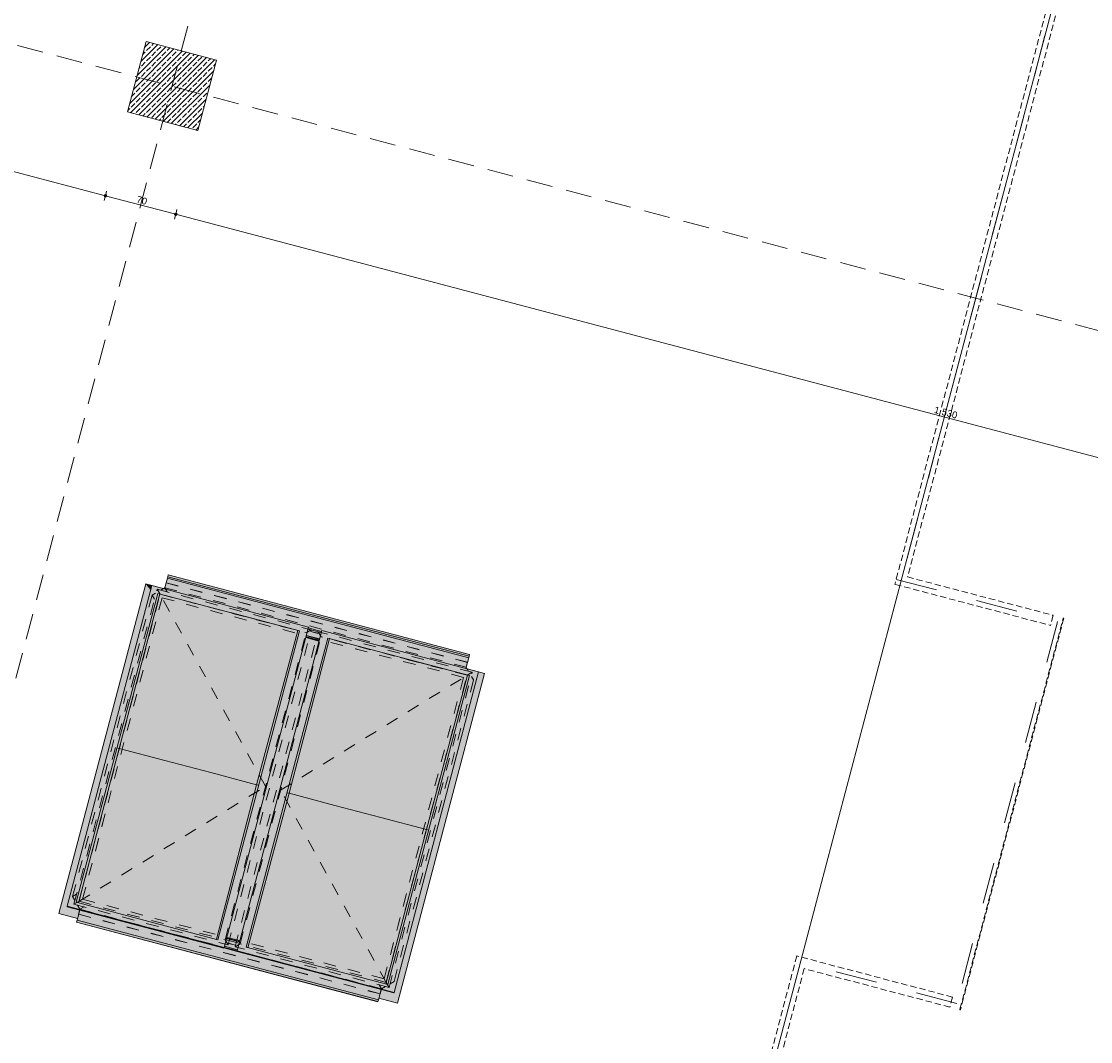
# Model space of a CAD drawing. Header units: millimetres. Extents: x -176817 to 18864955, y -12996033 to 201123.
# Tile 50 of 256: x 81729 to 92019, y 20187 to 30005. Entities that reach past the tile are written whole.
import ezdxf
from ezdxf.enums import TextEntityAlignment as Align

# ---------------------------------------------------------------- set-up
doc = ezdxf.new("R2010")
doc.units = ezdxf.units.MM
doc.header["$MEASUREMENT"] = 0
for name, pattern in [('HIDDEN3', [800, 400, -400]), ('Przerywana', [240, 120, -120]), ('Przerywana długa', [390, 250, -140]), ('Przerywana gęsta', [90, 60, -30])]:
    doc.linetypes.add(name, pattern=pattern)
for name, color, linetype in [('213-A Wymiarowanie wewnętrzne', 7, 'Continuous'), ('232-A Klapy oddymiające', 7, 'Continuous'), ('232-A Klapy oddymiające podkład', 7, 'Continuous'), ('321-Wyposażenie PPOŻ', 7, 'Continuous'), ('410-K Osie', 7, 'Continuous'), ('440-K Słupy', 7, 'Continuous'), ('842-G Opisy PW PZT', 7, 'Continuous')]:
    doc.layers.add(name, color=color, linetype=linetype)
doc.styles.add('STYL_AUTOMATYCZNY_4', font='arial.ttf')
doc.styles.add('STYL_AUTOMATYCZNY_8', font='ARIALN.TTF')
doc.linetypes.add('Zygzak', pattern='A,0,[4,TKI_PWY_A_AR_PAB_RZ_KN02_03_04_ Poziom +1 - fragment A1.Shx,S=1.119929,R=0,X=0,Y=-0.035278],-141.111112,0', length=141.111112)
doc.dimstyles.new('STYL_AUTOMATYCZNY__3', dxfattribs={"dimtxt": 64.999998, "dimasz": 47.5, "dimexe": 0.18, "dimexo": 0.0625, "dimgap": 0, "dimtad": 1, "dimdec": 1, "dimlfac": 0.1, "dimzin": 0, "dimdsep": 46, "dimtxsty": 'STYL_AUTOMATYCZNY_4', "dimblk": 'ARROWHEAD_11', "dimblk1": 'ARROWHEAD_11', "dimblk2": 'ARROWHEAD_11', "dimcen": 0.09, "dimclrd": 30, "dimclre": 30, "dimclrt": 30, "dimazin": 0, "dimtfac": 1, "dimtdec": 4, "dimtmove": 0, "dimatfit": 3, "dimfxl": 0, "dimtolj": 1, "dimtzin": 0, "dimarcsym": 0})

# ---------------------------------------------------------------- blocks, each defined once
blk = doc.blocks.new('Słup_117_2', base_point=(83178, 29382))
at = {"layer": '440-K Słupy', "linetype": 'Continuous', "lineweight": 0, "true_color": 0x000000}
h = blk.add_hatch(dxfattribs=at)
h.set_pattern_fill('Beton_zbrojony_0002', color=18, style=0, pattern_type=2)
h.set_pattern_definition([(45, (0, 0), (-49.497475, 49.497475), []), (45, (-24.75, 24.75), (-49.497475, 49.497475), [52.5, -17.5])])
h.paths.add_polyline_path([(82750, 29133), (83427, 28954), (83605, 29631), (82929, 29810)])
at = {"layer": '440-K Słupy', "color": 7, "linetype": 'Continuous', "lineweight": 0, "flags": 128}
blk.add_lwpolyline([(82750, 29133), (83427, 28954), (83605, 29631), (82929, 29810)], close=True, dxfattribs=at)
blk = doc.blocks.new('Klapa mcr_PROLIGHT_DVP[235]_2', base_point=(84138, 22575))
at = {"layer": '232-A Klapy oddymiające', "linetype": 'Continuous', "lineweight": 0, "true_color": 0xffffff}
for points in [[(83610, 24410), (86034, 23882), (83134, 24648), (83106, 24543)], [(86037, 23896), (83137, 24661), (83134, 24648)], [(86034, 23882), (86037, 23896), (83134, 24648)], [(83137, 24661), (86042, 23914), (83142, 24679)], [(83137, 24661), (86037, 23896), (86042, 23914)], [(82972, 24532), (82925, 24591), (82088, 21419), (82407, 22391), (82539, 22891)], [(82169, 21491), (83041, 24501), (82983, 24575)], [(82256, 21528), (83041, 24501), (82169, 21491)], [(82669, 23009), (83062, 24495), (83060, 24496), (82930, 24079), (82649, 23014)], [(82669, 23009), (83110, 22893), (83072, 24493), (83062, 24495)], [(83106, 24543), (83106, 24544), (82925, 24591), (82983, 24574), (82983, 24575)], [(82982, 24570), (82983, 24574), (82925, 24591), (82972, 24532)], [(82930, 24079), (83060, 24496), (83041, 24501)], [(84405, 24141), (82983, 24575), (83041, 24501)], [(84493, 24177), (82983, 24575), (84405, 24141)], [(83041, 24501), (83041, 24501), (83062, 24495), (83072, 24493), (83731, 24319), (83741, 24316), (84389, 24145)], [(84405, 24141), (84405, 24141), (83051, 24498), (83092, 24488)], [(83720, 24322), (83072, 24493), (83110, 22893)], [(84620, 24143), (86006, 23778), (86034, 23882), (83610, 24410), (84493, 24177), (84490, 24169), (84617, 24136)], [(83725, 24320), (83720, 24322), (83110, 22893), (83331, 22835)], [(83331, 22835), (83552, 22777), (83731, 24319), (83725, 24320)], [(83993, 22659), (83741, 24316), (83731, 24319), (83552, 22777)], [(84389, 24145), (83741, 24316), (83993, 22659)], [(83679, 21093), (84493, 24177), (83621, 21167)], [(84493, 24177), (84405, 24141), (83621, 21167)], [(84677, 24069), (84620, 24143), (83806, 21060)], [(83993, 22659), (84135, 23116), (84405, 24141), (84389, 24145)], [(84593, 24042), (84594, 24047), (84467, 24080), (84466, 24076)], [(84595, 24048), (84468, 24082), (84467, 24080), (84594, 24047)], [(84595, 24049), (84598, 24061), (84514, 24084), (84471, 24095), (84468, 24082)], [(84595, 24048), (84595, 24049), (84468, 24082), (84468, 24082)], [(84598, 24062), (84607, 24094), (84479, 24125), (84471, 24095)], [(84598, 24062), (84598, 24062), (84471, 24095), (84471, 24095)], [(84598, 24062), (84598, 24062), (84471, 24095), (84471, 24095)], [(84607, 24094), (84614, 24124), (84487, 24157), (84479, 24125)], [(84617, 24135), (84490, 24168), (84487, 24157), (84614, 24124)], [(84617, 24135), (84617, 24136), (84490, 24169), (84490, 24168)], [(84514, 24084), (84598, 24061), (84598, 24062)], [(84677, 24069), (86042, 23709), (84620, 24143)], [(86042, 23709), (86129, 23745), (84620, 24143)], [(83893, 21096), (84677, 24069), (83806, 21060)], [(83914, 21983), (84381, 23239), (84593, 24042), (84466, 24076)], [(84285, 22582), (84306, 22577), (84694, 24065), (84692, 24065), (84584, 23715)], [(84747, 22461), (84704, 24062), (84694, 24065), (84306, 22577)], [(84692, 24065), (84677, 24069), (84584, 23715)], [(86042, 23709), (84677, 24069), (86042, 23709)], [(85373, 23885), (86032, 23712), (85991, 23722), (84677, 24069), (84677, 24069), (84694, 24065), (84704, 24062), (85363, 23888)], [(85352, 23891), (84704, 24062), (84747, 22461)], [(84968, 22403), (85358, 23890), (85352, 23891), (84747, 22461)], [(84968, 22403), (85188, 22345), (85363, 23888), (85358, 23890)], [(85629, 22228), (85373, 23885), (85363, 23888), (85188, 22345)], [(85373, 23885), (85629, 22228), (86021, 23714)], [(86187, 23731), (86006, 23778), (86006, 23778), (86129, 23745), (86118, 23702)], [(85315, 20661), (86129, 23745), (85257, 20736)], [(85257, 20736), (86129, 23745), (86042, 23709)], [(85264, 20670), (85350, 20559), (86187, 23731), (85869, 22759), (85818, 22565), (85314, 20657), (85314, 20657), (85314, 20656)], [(85771, 22684), (86042, 23709), (86032, 23712), (86021, 23714), (85629, 22228)], [(85869, 22759), (86187, 23731), (86118, 23702)], [(83830, 21150), (84381, 23239), (83914, 21983), (83703, 21184)], [(84013, 22654), (84135, 23116), (83993, 22659)], [(82277, 21522), (82669, 23009), (82528, 22556), (82256, 21528)], [(82925, 21351), (82669, 23009), (82277, 21522)], [(82669, 23009), (82649, 23014), (82528, 22556)], [(82935, 21348), (83110, 22893), (82669, 23009), (82925, 21351)], [(82935, 21348), (82941, 21347), (83331, 22835), (83110, 22893)], [(83552, 22777), (83331, 22835), (82941, 21347), (82946, 21346)], [(83594, 21175), (83552, 22777), (82946, 21346)], [(83605, 21172), (83993, 22659), (83552, 22777), (83594, 21175)], [(84013, 22654), (83993, 22659), (83605, 21172), (83606, 21171), (83714, 21521)], [(85629, 22228), (85650, 22222), (85771, 22684)], [(84306, 22577), (84163, 22121), (83893, 21096), (83909, 21091)], [(84557, 20920), (84306, 22577), (83909, 21091)], [(84306, 22577), (84285, 22582), (84163, 22121)], [(84568, 20918), (84747, 22461), (84306, 22577), (84557, 20920)], [(84968, 22403), (84747, 22461), (84568, 20918), (84573, 20916)], [(82218, 21473), (82168, 21486), (82169, 21491), (82293, 21959), (82407, 22391), (82088, 21419)], [(84578, 20915), (85188, 22345), (84968, 22403), (84573, 20916)], [(85226, 20744), (85188, 22345), (84578, 20915)], [(85629, 22228), (85188, 22345), (85226, 20744), (85237, 20741)], [(85650, 22222), (85629, 22228), (85237, 20741), (85238, 20741), (85370, 21161)], [(83679, 21093), (82256, 21528), (82169, 21491)], [(83679, 21093), (83621, 21167), (82256, 21528)], [(83621, 21167), (83714, 21521), (83606, 21171)], [(82088, 21419), (82269, 21372), (82291, 21454), (82218, 21473)], [(82269, 21371), (82269, 21372), (82088, 21419), (82088, 21419)], [(82168, 21486), (83677, 21088), (82169, 21491)], [(83677, 21088), (83679, 21093), (82169, 21491)], [(84859, 20671), (82625, 21366), (82291, 21454), (82265, 21355)], [(85160, 20572), (82265, 21355), (82260, 21337)], [(85160, 20571), (82260, 21337), (82260, 21336)], [(85160, 20571), (85160, 20572), (82260, 21337)], [(85165, 20590), (82265, 21355), (85160, 20572)], [(85165, 20590), (85191, 20689), (83805, 21055), (83805, 21055), (83678, 21089), (83677, 21088), (82625, 21366), (84859, 20671)], [(83805, 21056), (83808, 21069), (83691, 21100), (83681, 21101), (83678, 21090)], [(83808, 21069), (83809, 21070), (83682, 21104), (83681, 21103)], [(83691, 21100), (83681, 21103), (83681, 21101)], [(83809, 21072), (83817, 21101), (83691, 21138), (83682, 21105)], [(83682, 21104), (83809, 21070), (83809, 21072), (83682, 21105)], [(83817, 21101), (83825, 21134), (83698, 21167), (83691, 21138)], [(83772, 21148), (83699, 21168), (83698, 21167)], [(83825, 21134), (83829, 21148), (83702, 21181), (83699, 21168), (83772, 21148)], [(83830, 21150), (83703, 21184), (83702, 21182), (83829, 21149)], [(83829, 21148), (83829, 21149), (83702, 21182), (83702, 21182)], [(83702, 21182), (83829, 21148), (83829, 21148), (83702, 21182)], [(83829, 21148), (83829, 21148), (83702, 21182), (83702, 21182)], [(83829, 21148), (83829, 21148), (83702, 21182), (83702, 21181)], [(83806, 21060), (85315, 20661), (83893, 21096)], [(85315, 20661), (85257, 20736), (83893, 21096)], [(85257, 20736), (85370, 21161), (85238, 20741)], [(83805, 21055), (83805, 21056), (83678, 21090), (83678, 21089), (83678, 21089)], [(83805, 21055), (85314, 20656), (83806, 21060)], [(85315, 20661), (83806, 21060), (85314, 20656)], [(85171, 20614), (85350, 20559), (85264, 20670), (85191, 20689)], [(85169, 20606), (85350, 20559), (85171, 20614)], [(85350, 20559), (85169, 20606), (85169, 20606), (85350, 20559)]]:
    blk.add_hatch(color=7, dxfattribs=at).paths.add_polyline_path(points)
at = {"layer": '232-A Klapy oddymiające', "color": 7, "linetype": 'Continuous', "lineweight": 0}
for p, q in [((83134, 24648), (83106, 24543)), ((83137, 24661), (83134, 24648)), ((83134, 24648), (86034, 23882)), ((83142, 24679), (83137, 24661)), ((83137, 24661), (86037, 23896)), ((86042, 23914), (83142, 24679)), ((82925, 24591), (82088, 21419)), ((82983, 24575), (82169, 21491)), ((82256, 21528), (83041, 24501)), ((83062, 24495), (82669, 23009)), ((83106, 24544), (82925, 24591)), ((84493, 24177), (82983, 24575)), ((84405, 24141), (83041, 24501)), ((83041, 24501), (83062, 24495)), ((83741, 24316), (84405, 24141)), ((83621, 21167), (84405, 24141)), ((83679, 21093), (84493, 24177)), ((84620, 24143), (83806, 21060)), ((83993, 22659), (84389, 24145)), ((84467, 24080), (84594, 24047)), ((84595, 24049), (84468, 24082)), ((84598, 24062), (84471, 24095)), ((84614, 24124), (84487, 24157)), ((84617, 24135), (84490, 24168)), ((86129, 23745), (84620, 24143)), ((83893, 21096), (84677, 24069)), ((84694, 24065), (84306, 22577)), ((84593, 24042), (84466, 24076)), ((86042, 23709), (84677, 24069)), ((84677, 24069), (84694, 24065)), ((85373, 23885), (86042, 23709)), ((86034, 23882), (86006, 23778)), ((86034, 23882), (86037, 23896)), ((86037, 23896), (86042, 23914)), ((86187, 23731), (86006, 23778)), ((85257, 20736), (86042, 23709)), ((85315, 20661), (86129, 23745)), ((85350, 20559), (86187, 23731)), ((85629, 22228), (86021, 23714)), ((82669, 23009), (82277, 21522)), ((82669, 23009), (82649, 23014)), ((83110, 22893), (82669, 23009)), ((83331, 22835), (83110, 22893)), ((83552, 22777), (83331, 22835)), ((83993, 22659), (83552, 22777)), ((83605, 21172), (83993, 22659)), ((84013, 22654), (83993, 22659)), ((84306, 22577), (83909, 21091)), ((84306, 22577), (84285, 22582)), ((84747, 22461), (84306, 22577)), ((84968, 22403), (84747, 22461)), ((85188, 22345), (84968, 22403)), ((85629, 22228), (85188, 22345)), ((85237, 20741), (85629, 22228)), ((85650, 22222), (85629, 22228)), ((83621, 21167), (82256, 21528)), ((82269, 21372), (82088, 21419)), ((82088, 21419), (82269, 21371)), ((82088, 21419), (82088, 21419)), ((82169, 21491), (82168, 21486)), ((82168, 21486), (83677, 21088)), ((82169, 21491), (83679, 21093)), ((82265, 21355), (82291, 21454)), ((82265, 21355), (82260, 21337)), ((82260, 21337), (82260, 21336)), ((82260, 21337), (85160, 20572)), ((82260, 21336), (85160, 20571)), ((85165, 20590), (82265, 21355)), ((83682, 21105), (83809, 21072)), ((83825, 21134), (83698, 21167)), ((83829, 21148), (83702, 21182)), ((83702, 21182), (83829, 21148)), ((83829, 21148), (83702, 21181)), ((83830, 21150), (83703, 21184)), ((85257, 20736), (83893, 21096)), ((83677, 21088), (83679, 21093)), ((83678, 21090), (83805, 21056)), ((83806, 21060), (83805, 21055)), ((83805, 21055), (85314, 20656)), ((83806, 21060), (85315, 20661)), ((85165, 20590), (85191, 20689)), ((85160, 20572), (85165, 20590)), ((85350, 20559), (85169, 20606)), ((85169, 20606), (85350, 20559)), ((85314, 20656), (85315, 20661)), ((85160, 20571), (85160, 20572)), ((85350, 20559), (85350, 20559))]:
    blk.add_line(p, q, dxfattribs=at)
blk = doc.blocks.new('Belka_231_2', base_point=(90148, 24635))
at = {"layer": '321-Wyposażenie PPOŻ', "color": 1, "linetype": 'HIDDEN3', "lineweight": 0}
blk.add_line((90148, 24635), (91700, 24226), dxfattribs=at)
at = {"layer": '321-Wyposażenie PPOŻ', "color": 1, "linetype": 'Przerywana gęsta', "lineweight": 0, "flags": 128}
for points in [[(90257, 24658), (91659, 24289)], [(90136, 24587), (91633, 24192)], [(91659, 24289), (91633, 24192)], [(91754, 24258), (91756, 24263)], [(91756, 24263), (91761, 24262)]]:
    blk.add_lwpolyline(points, dxfattribs=at)
blk = doc.blocks.new('Belka_232_2', base_point=(91700, 24226))
at = {"layer": '321-Wyposażenie PPOŻ', "color": 1, "linetype": 'HIDDEN3', "lineweight": 0}
blk.add_line((91700, 24226), (90731, 20554), dxfattribs=at)
at = {"layer": '321-Wyposażenie PPOŻ', "color": 1, "linetype": 'Przerywana gęsta', "lineweight": 0, "flags": 128}
for points in [[(90762, 20499), (91754, 24258)], [(91761, 24262), (90766, 20493)]]:
    blk.add_lwpolyline(points, dxfattribs=at)
blk = doc.blocks.new('Belka_233_2', base_point=(90731, 20554))
at = {"layer": '321-Wyposażenie PPOŻ', "color": 1, "linetype": 'HIDDEN3', "lineweight": 0}
blk.add_line((90731, 20554), (89227, 20951), dxfattribs=at)
at = {"layer": '321-Wyposażenie PPOŻ', "color": 1, "linetype": 'Przerywana gęsta', "lineweight": 0, "flags": 128}
for points in [[(90690, 20616), (89191, 21012)], [(90664, 20520), (89262, 20890)], [(90690, 20616), (90664, 20520)], [(90761, 20494), (90762, 20499)], [(90766, 20493), (90761, 20494)]]:
    blk.add_lwpolyline(points, dxfattribs=at)
blk = doc.blocks.new('Belka_234_2', base_point=(95458, 44564))
at = {"layer": '321-Wyposażenie PPOŻ', "color": 1, "linetype": 'HIDDEN3', "lineweight": 0}
blk.add_line((95458, 44564), (90196, 24623), dxfattribs=at)
at = {"layer": '321-Wyposażenie PPOŻ', "color": 1, "linetype": 'Przerywana gęsta', "lineweight": 0, "flags": 128}
for points in [[(95422, 44626), (90135, 24587)], [(95493, 44503), (90257, 24658)], [(90136, 24587), (90135, 24587)]]:
    blk.add_lwpolyline(points, dxfattribs=at)
blk = doc.blocks.new('Belka_235_2', base_point=(89227, 20951))
at = {"layer": '321-Wyposażenie PPOŻ', "color": 1, "linetype": 'HIDDEN3', "lineweight": 0}
blk.add_line((89227, 20951), (86703, 11387), dxfattribs=at)
at = {"layer": '321-Wyposażenie PPOŻ', "color": 1, "linetype": 'Przerywana gęsta', "lineweight": 0, "flags": 128}
for points in [[(89191, 21012), (86655, 11400)], [(89262, 20890), (86751, 11374)], [(86751, 11374), (86655, 11400)]]:
    blk.add_lwpolyline(points, dxfattribs=at)
blk = doc.blocks.new('*D3096')
at = {"layer": '213-A Wymiarowanie wewnętrzne', "linetype": 'Continuous', "lineweight": 200}
for points in [[(83202, 28148), (83203, 28144), (83205, 28140), (83209, 28137), (83214, 28136), (83219, 28137), (83223, 28140), (83226, 28144), (83227, 28148), (83226, 28153), (83223, 28157), (83219, 28160), (83214, 28161), (83209, 28160), (83205, 28157), (83203, 28153)], [(97995, 24245), (97996, 24240), (97999, 24236), (98003, 24233), (98008, 24232), (98013, 24233), (98017, 24236), (98019, 24240), (98020, 24245), (98019, 24250), (98017, 24254), (98013, 24256), (98008, 24257), (98003, 24256), (97999, 24254), (97996, 24250)]]:
    blk.add_hatch(color=30, dxfattribs=at).paths.add_polyline_path(points)
at = {"layer": '213-A Wymiarowanie wewnętrzne', "color": 30, "linetype": 'Continuous', "lineweight": 0}
for p, q in [((83211, 28136), (83202, 28103)), ((83226, 28194), (83217, 28161)), ((97996, 24248), (83226, 28145))]:
    blk.add_line(p, q, dxfattribs=at)
blk.add_circle((83214, 28148), 12.5, dxfattribs=at)
at = {"layer": '213-A Wymiarowanie wewnętrzne', "color": 30, "lineweight": 200, "insert": (90507, 26238), "char_height": 65, "attachment_point": 7, "rotation": 345.218, "style": 'STYL_AUTOMATYCZNY_4'}
blk.add_mtext('\\A1;{\\pql;\\fArial|b0|i0|c238|p0;\\W1.000000;1\xa0530}', dxfattribs=at)
blk = doc.blocks.new('ARROWHEAD_11')
at = {"color": 0, "linetype": 'Continuous', "lineweight": 0}
blk.add_line((0, 0), (-1, 0), dxfattribs=at)
at = {"color": 0, "linetype": 'Continuous', "lineweight": 0, "const_width": 0.25, "flags": 128}
blk.add_lwpolyline([(-0.125, 0, 1), (0.125, 0, 1)], format="xyb", close=True, dxfattribs=at)
blk = doc.blocks.new('*D3097')
at = {"layer": '213-A Wymiarowanie wewnętrzne', "linetype": 'Continuous', "lineweight": 200}
for points in [[(82525, 28327), (82526, 28322), (82529, 28318), (82533, 28316), (82537, 28315), (82542, 28316), (82546, 28318), (82549, 28322), (82550, 28327), (82549, 28332), (82546, 28336), (82542, 28339), (82537, 28340), (82533, 28339), (82529, 28336), (82526, 28332)], [(83202, 28148), (83203, 28144), (83205, 28140), (83209, 28137), (83214, 28136), (83219, 28137), (83223, 28140), (83226, 28144), (83227, 28148), (83226, 28153), (83223, 28157), (83219, 28160), (83214, 28161), (83209, 28160), (83205, 28157), (83203, 28153)]]:
    blk.add_hatch(color=30, dxfattribs=at).paths.add_polyline_path(points)
at = {"layer": '213-A Wymiarowanie wewnętrzne', "color": 30, "linetype": 'Continuous', "lineweight": 0}
for p, q in [((82534, 28315), (82525, 28282)), ((82549, 28372), (82541, 28339)), ((83202, 28152), (82549, 28324))]:
    blk.add_line(p, q, dxfattribs=at)
blk.add_circle((82537, 28327), 12.5, dxfattribs=at)
at = {"layer": '213-A Wymiarowanie wewnętrzne', "color": 30, "lineweight": 200, "insert": (82831, 28263), "char_height": 65, "attachment_point": 7, "rotation": 345.218, "style": 'STYL_AUTOMATYCZNY_4'}
blk.add_mtext('\\A1;{\\pql;\\fArial|b0|i0|c238|p0;\\W1.000000;70}', dxfattribs=at)
blk = doc.blocks.new('*D3098')
at = {"layer": '213-A Wymiarowanie wewnętrzne', "linetype": 'Continuous', "lineweight": 200}
for points in [[(67731, 32231), (67732, 32226), (67735, 32222), (67739, 32219), (67744, 32218), (67749, 32219), (67753, 32222), (67755, 32226), (67756, 32231), (67755, 32236), (67753, 32240), (67749, 32242), (67744, 32243), (67739, 32242), (67735, 32240), (67732, 32236)], [(82525, 28327), (82526, 28322), (82529, 28318), (82533, 28316), (82537, 28315), (82542, 28316), (82546, 28318), (82549, 28322), (82550, 28327), (82549, 28332), (82546, 28336), (82542, 28339), (82537, 28340), (82533, 28339), (82529, 28336), (82526, 28332)]]:
    blk.add_hatch(color=30, dxfattribs=at).paths.add_polyline_path(points)
at = {"layer": '213-A Wymiarowanie wewnętrzne', "color": 30, "linetype": 'Continuous', "lineweight": 0}
for p, q in [((67741, 32219), (67732, 32185)), ((67756, 32276), (67747, 32243)), ((82525, 28330), (67756, 32228))]:
    blk.add_line(p, q, dxfattribs=at)
blk.add_circle((67744, 32231), 12.5, dxfattribs=at)
at = {"layer": '213-A Wymiarowanie wewnętrzne', "color": 30, "lineweight": 200, "insert": (75036, 30320), "char_height": 65, "attachment_point": 7, "rotation": 345.218, "style": 'STYL_AUTOMATYCZNY_4'}
blk.add_mtext('\\A1;{\\pql;\\fArial|b0|i0|c238|p0;\\W1.000000;1\xa0530}', dxfattribs=at)
blk = doc.blocks.new('*D3220')
at = {"layer": '213-A Wymiarowanie wewnętrzne', "linetype": 'Continuous', "lineweight": 200}
for points in [[(122642, 57904), (122643, 57899), (122646, 57895), (122650, 57892), (122654, 57891), (122659, 57892), (122663, 57895), (122666, 57899), (122667, 57904), (122666, 57909), (122663, 57913), (122659, 57915), (122654, 57916), (122650, 57915), (122646, 57913), (122643, 57909)], [(113125, 21838), (113126, 21833), (113129, 21829), (113133, 21827), (113138, 21826), (113142, 21827), (113146, 21829), (113149, 21833), (113150, 21838), (113149, 21843), (113146, 21847), (113142, 21850), (113138, 21851), (113133, 21850), (113129, 21847), (113126, 21843)]]:
    blk.add_hatch(color=30, dxfattribs=at).paths.add_polyline_path(points)
at = {"layer": '213-A Wymiarowanie wewnętrzne', "color": 30, "linetype": 'Continuous', "lineweight": 0}
for p, q in [((122651, 57892), (113141, 21850)), ((122609, 57916), (122642, 57907)), ((122666, 57901), (122700, 57892))]:
    blk.add_line(p, q, dxfattribs=at)
blk.add_circle((122654, 57904), 12.5, dxfattribs=at)
at = {"layer": '213-A Wymiarowanie wewnętrzne', "color": 30, "lineweight": 200, "insert": (117855, 39766), "char_height": 65, "attachment_point": 7, "rotation": 75.218, "style": 'STYL_AUTOMATYCZNY_4'}
blk.add_mtext('\\A1;{\\pql;\\fArial|b0|i0|c238|p0;\\W1.000000;3\xa0730}', dxfattribs=at)
blk = doc.blocks.new('*D3221')
at = {"layer": '213-A Wymiarowanie wewnętrzne', "linetype": 'Continuous', "lineweight": 200}
for points in [[(113125, 21838), (113126, 21833), (113129, 21829), (113133, 21827), (113138, 21826), (113142, 21827), (113146, 21829), (113149, 21833), (113150, 21838), (113149, 21843), (113146, 21847), (113142, 21850), (113138, 21851), (113133, 21850), (113129, 21847), (113126, 21843)], [(112946, 21161), (112947, 21157), (112950, 21153), (112954, 21150), (112959, 21149), (112964, 21150), (112968, 21153), (112971, 21157), (112971, 21161), (112971, 21166), (112968, 21170), (112964, 21173), (112959, 21174), (112954, 21173), (112950, 21170), (112947, 21166)]]:
    blk.add_hatch(color=30, dxfattribs=at).paths.add_polyline_path(points)
at = {"layer": '213-A Wymiarowanie wewnętrzne', "color": 30, "linetype": 'Continuous', "lineweight": 0}
for p, q in [((113134, 21826), (112962, 21174)), ((113092, 21850), (113125, 21841)), ((113150, 21835), (113183, 21826))]:
    blk.add_line(p, q, dxfattribs=at)
blk.add_circle((113138, 21838), 12.5, dxfattribs=at)
at = {"layer": '213-A Wymiarowanie wewnętrzne', "color": 30, "lineweight": 200, "insert": (113023, 21455), "char_height": 65, "attachment_point": 7, "rotation": 75.218, "style": 'STYL_AUTOMATYCZNY_4'}
blk.add_mtext('\\A1;{\\pql;\\fArial|b0|i0|c238|p0;\\W1.000000;70}', dxfattribs=at)
blk = doc.blocks.new('*D3222')
at = {"layer": '213-A Wymiarowanie wewnętrzne', "linetype": 'Continuous', "lineweight": 200}
for points in [[(112946, 21161), (112947, 21157), (112950, 21153), (112954, 21150), (112959, 21149), (112964, 21150), (112968, 21153), (112971, 21157), (112971, 21161), (112971, 21166), (112968, 21170), (112964, 21173), (112959, 21174), (112954, 21173), (112950, 21170), (112947, 21166)], [(108979, 6126), (108980, 6121), (108983, 6117), (108987, 6115), (108992, 6114), (108996, 6115), (109000, 6117), (109003, 6121), (109004, 6126), (109003, 6131), (109000, 6135), (108996, 6138), (108992, 6139), (108987, 6138), (108983, 6135), (108980, 6131)]]:
    blk.add_hatch(color=30, dxfattribs=at).paths.add_polyline_path(points)
at = {"layer": '213-A Wymiarowanie wewnętrzne', "color": 30, "linetype": 'Continuous', "lineweight": 0}
for p, q in [((112956, 21149), (108995, 6138)), ((112914, 21173), (112947, 21165)), ((112971, 21158), (113004, 21149))]:
    blk.add_line(p, q, dxfattribs=at)
blk.add_circle((112959, 21161), 12.5, dxfattribs=at)
at = {"layer": '213-A Wymiarowanie wewnętrzne', "color": 30, "lineweight": 200, "insert": (110934, 13539), "char_height": 65, "attachment_point": 7, "rotation": 75.218, "style": 'STYL_AUTOMATYCZNY_4'}
blk.add_mtext('\\A1;{\\pql;\\fArial|b0|i0|c238|p0;\\W1.000000;1\xa0555}', dxfattribs=at)
blk = doc.blocks.new('*D3227')
at = {"layer": '213-A Wymiarowanie wewnętrzne', "linetype": 'Continuous', "lineweight": 200}
for points in [[(153564, 49744), (153565, 49739), (153568, 49735), (153572, 49733), (153577, 49732), (153582, 49733), (153586, 49735), (153589, 49739), (153589, 49744), (153589, 49749), (153586, 49753), (153582, 49756), (153577, 49757), (153572, 49756), (153568, 49753), (153565, 49749)], [(144048, 13679), (144049, 13674), (144051, 13670), (144055, 13667), (144060, 13666), (144065, 13667), (144069, 13670), (144072, 13674), (144073, 13679), (144072, 13683), (144069, 13687), (144065, 13690), (144060, 13691), (144055, 13690), (144051, 13687), (144049, 13683)]]:
    blk.add_hatch(color=30, dxfattribs=at).paths.add_polyline_path(points)
at = {"layer": '213-A Wymiarowanie wewnętrzne', "color": 30, "linetype": 'Continuous', "lineweight": 0}
for p, q in [((153574, 49732), (144063, 13691)), ((153532, 49756), (153565, 49747)), ((153589, 49741), (153622, 49732))]:
    blk.add_line(p, q, dxfattribs=at)
blk.add_circle((153577, 49744), 12.5, dxfattribs=at)
at = {"layer": '213-A Wymiarowanie wewnętrzne', "color": 30, "lineweight": 200, "insert": (148778, 31607), "char_height": 65, "attachment_point": 7, "rotation": 75.218, "style": 'STYL_AUTOMATYCZNY_4'}
blk.add_mtext('\\A1;{\\pql;\\fArial|b0|i0|c238|p0;\\W1.000000;3\xa0730}', dxfattribs=at)
blk = doc.blocks.new('*D3228')
at = {"layer": '213-A Wymiarowanie wewnętrzne', "linetype": 'Continuous', "lineweight": 200}
for points in [[(144048, 13679), (144049, 13674), (144051, 13670), (144055, 13667), (144060, 13666), (144065, 13667), (144069, 13670), (144072, 13674), (144073, 13679), (144072, 13683), (144069, 13687), (144065, 13690), (144060, 13691), (144055, 13690), (144051, 13687), (144049, 13683)], [(143869, 13002), (143870, 12997), (143873, 12993), (143877, 12990), (143882, 12989), (143886, 12990), (143890, 12993), (143893, 12997), (143894, 13002), (143893, 13007), (143890, 13011), (143886, 13013), (143882, 13014), (143877, 13013), (143873, 13011), (143870, 13007)]]:
    blk.add_hatch(color=30, dxfattribs=at).paths.add_polyline_path(points)
at = {"layer": '213-A Wymiarowanie wewnętrzne', "color": 30, "linetype": 'Continuous', "lineweight": 0}
for p, q in [((144015, 13691), (144048, 13682)), ((144057, 13666), (143885, 13014)), ((144072, 13675), (144106, 13667))]:
    blk.add_line(p, q, dxfattribs=at)
blk.add_circle((144060, 13679), 12.5, dxfattribs=at)
at = {"layer": '213-A Wymiarowanie wewnętrzne', "color": 30, "lineweight": 200, "insert": (143946, 13296), "char_height": 65, "attachment_point": 7, "rotation": 75.218, "style": 'STYL_AUTOMATYCZNY_4'}
blk.add_mtext('\\A1;{\\pql;\\fArial|b0|i0|c238|p0;\\W1.000000;70}', dxfattribs=at)
blk = doc.blocks.new('*D3229')
at = {"layer": '213-A Wymiarowanie wewnętrzne', "linetype": 'Continuous', "lineweight": 200}
for points in [[(143869, 13002), (143870, 12997), (143873, 12993), (143877, 12990), (143882, 12989), (143886, 12990), (143890, 12993), (143893, 12997), (143894, 13002), (143893, 13007), (143890, 13011), (143886, 13013), (143882, 13014), (143877, 13013), (143873, 13011), (143870, 13007)], [(139902, -2034), (139903, -2038), (139905, -2042), (139909, -2045), (139914, -2046), (139919, -2045), (139923, -2042), (139926, -2038), (139927, -2034), (139926, -2029), (139923, -2025), (139919, -2022), (139914, -2021), (139909, -2022), (139905, -2025), (139903, -2029)]]:
    blk.add_hatch(color=30, dxfattribs=at).paths.add_polyline_path(points)
at = {"layer": '213-A Wymiarowanie wewnętrzne', "color": 30, "linetype": 'Continuous', "lineweight": 0}
for p, q in [((143878, 12990), (139917, -2022)), ((143836, 13014), (143870, 13005)), ((143894, 12999), (143927, 12990))]:
    blk.add_line(p, q, dxfattribs=at)
blk.add_circle((143882, 13002), 12.5, dxfattribs=at)
at = {"layer": '213-A Wymiarowanie wewnętrzne', "color": 30, "lineweight": 200, "insert": (141857, 5380), "char_height": 65, "attachment_point": 7, "rotation": 75.218, "style": 'STYL_AUTOMATYCZNY_4'}
blk.add_mtext('\\A1;{\\pql;\\fArial|b0|i0|c238|p0;\\W1.000000;1\xa0555}', dxfattribs=at)
blk = doc.blocks.new('*D3234')
at = {"layer": '213-A Wymiarowanie wewnętrzne', "linetype": 'Continuous', "lineweight": 200}
for points in [[(167575, 46047), (167576, 46042), (167578, 46038), (167582, 46036), (167587, 46035), (167592, 46036), (167596, 46038), (167599, 46042), (167600, 46047), (167599, 46052), (167596, 46056), (167592, 46059), (167587, 46060), (167582, 46059), (167578, 46056), (167576, 46052)], [(158058, 9982), (158059, 9977), (158062, 9973), (158066, 9970), (158070, 9969), (158075, 9970), (158079, 9973), (158082, 9977), (158083, 9982), (158082, 9986), (158079, 9990), (158075, 9993), (158070, 9994), (158066, 9993), (158062, 9990), (158059, 9986)]]:
    blk.add_hatch(color=30, dxfattribs=at).paths.add_polyline_path(points)
at = {"layer": '213-A Wymiarowanie wewnętrzne', "color": 30, "linetype": 'Continuous', "lineweight": 0}
blk.add_line((167584, 46035), (158074, 9994), dxfattribs=at)
at = {"layer": '213-A Wymiarowanie wewnętrzne', "color": 30, "lineweight": 200, "insert": (162788, 27910), "char_height": 65, "attachment_point": 7, "rotation": 75.218, "style": 'STYL_AUTOMATYCZNY_4'}
blk.add_mtext('\\A1;{\\pql;\\fArial|b0|i0|c238|p0;\\W1.000000;3\xa0730}', dxfattribs=at)
blk = doc.blocks.new('*D3235')
at = {"layer": '213-A Wymiarowanie wewnętrzne', "linetype": 'Continuous', "lineweight": 200}
for points in [[(158058, 9982), (158059, 9977), (158062, 9973), (158066, 9970), (158070, 9969), (158075, 9970), (158079, 9973), (158082, 9977), (158083, 9982), (158082, 9986), (158079, 9990), (158075, 9993), (158070, 9994), (158066, 9993), (158062, 9990), (158059, 9986)], [(157879, 9305), (157880, 9300), (157883, 9296), (157887, 9293), (157892, 9292), (157897, 9293), (157901, 9296), (157903, 9300), (157904, 9305), (157903, 9310), (157901, 9314), (157897, 9316), (157892, 9317), (157887, 9316), (157883, 9314), (157880, 9310)]]:
    blk.add_hatch(color=30, dxfattribs=at).paths.add_polyline_path(points)
at = {"layer": '213-A Wymiarowanie wewnętrzne', "color": 30, "linetype": 'Continuous', "lineweight": 0}
for p, q in [((158025, 9994), (158058, 9985)), ((158067, 9970), (157895, 9317)), ((158083, 9978), (158116, 9970))]:
    blk.add_line(p, q, dxfattribs=at)
blk.add_circle((158070, 9982), 12.5, dxfattribs=at)
at = {"layer": '213-A Wymiarowanie wewnętrzne', "color": 30, "lineweight": 200, "insert": (157956, 9599), "char_height": 65, "attachment_point": 7, "rotation": 75.218, "style": 'STYL_AUTOMATYCZNY_4'}
blk.add_mtext('\\A1;{\\pql;\\fArial|b0|i0|c238|p0;\\W1.000000;70}', dxfattribs=at)
blk = doc.blocks.new('*D3236')
at = {"layer": '213-A Wymiarowanie wewnętrzne', "linetype": 'Continuous', "lineweight": 200}
for points in [[(157879, 9305), (157880, 9300), (157883, 9296), (157887, 9293), (157892, 9292), (157897, 9293), (157901, 9296), (157903, 9300), (157904, 9305), (157903, 9310), (157901, 9314), (157897, 9316), (157892, 9317), (157887, 9316), (157883, 9314), (157880, 9310)], [(153912, -5731), (153913, -5735), (153916, -5739), (153920, -5742), (153924, -5743), (153929, -5742), (153933, -5739), (153936, -5735), (153937, -5731), (153936, -5726), (153933, -5722), (153929, -5719), (153924, -5718), (153920, -5719), (153916, -5722), (153913, -5726)]]:
    blk.add_hatch(color=30, dxfattribs=at).paths.add_polyline_path(points)
at = {"layer": '213-A Wymiarowanie wewnętrzne', "color": 30, "linetype": 'Continuous', "lineweight": 0}
for p, q in [((157889, 9293), (153928, -5718)), ((157847, 9317), (157880, 9308)), ((157904, 9302), (157937, 9293))]:
    blk.add_line(p, q, dxfattribs=at)
blk.add_circle((157892, 9305), 12.5, dxfattribs=at)
at = {"layer": '213-A Wymiarowanie wewnętrzne', "color": 30, "lineweight": 200, "insert": (155867, 1683), "char_height": 65, "attachment_point": 7, "rotation": 75.218, "style": 'STYL_AUTOMATYCZNY_4'}
blk.add_mtext('\\A1;{\\pql;\\fArial|b0|i0|c238|p0;\\W1.000000;1\xa0555}', dxfattribs=at)
blk = doc.blocks.new('Standardowy znacznik osi[628]_2', base_point=(99519, 91309))
at = {"layer": '410-K Osie', "color": 5, "linetype": 'Przerywana długa', "lineweight": 0}
blk.add_line((98753, 88408), (77729, 8732), dxfattribs=at)
at = {"layer": '410-K Osie', "color": 7, "lineweight": 0, "style": 'STYL_AUTOMATYCZNY_8'}
for tag, p in [('AC_MarkerText_1_0', (99572, 91477)), ('AC_MarkerText_1_1', (76952, 5757))]:
    blk.add_attdef(tag, text='', height=100, rotation=345.218, dxfattribs=at).set_placement(p, align=Align.TOP_CENTER)
blk = doc.blocks.new('Standardowy znacznik osi[635]_2', base_point=(18833, 46361))
at = {"layer": '410-K Osie', "color": 5, "linetype": 'Przerywana długa', "lineweight": 0}
blk.add_line((21734, 45595), (255738, -16152), dxfattribs=at)
at = {"layer": '410-K Osie', "color": 7, "lineweight": 0, "style": 'STYL_AUTOMATYCZNY_8'}
for tag, p in [('AC_MarkerText_1_0', (18733, 46441)), ('AC_MarkerText_1_1', (258781, -16901))]:
    blk.add_attdef(tag, text='', height=100, rotation=345.218, dxfattribs=at).set_placement(p, align=Align.TOP_CENTER)

msp = doc.modelspace()

# ---------------------------------------------------------------- linework, layer by layer
at = {"layer": '232-A Klapy oddymiające podkład', "color": 7, "linetype": 'Przerywana', "lineweight": 0}
for p, q in [((83121.59, 24603.09), (83108.83, 24554.75)), ((83121.27, 24601.88), (86021.97, 23836.46)), ((83121.59, 24603.09), (86022.29, 23837.67)), ((82234.86, 21508.97), (83034.96, 24541.1)), ((82283.74, 21537.44), (83063.43, 24492.22)), ((82986.63, 24483.57), (83020.79, 24503.47)), ((83034.96, 24541.1), (84517.14, 24149.99)), ((83034.96, 24541.1), (83063.43, 24492.22)), ((83063.43, 24492.22), (84468.26, 24121.52)), ((83069.68, 24531.94), (83108.83, 24554.75)), ((86009.54, 23789.32), (83108.83, 24554.75)), ((83131.64, 24515.59), (83108.83, 24554.75)), ((82221.2, 21582.86), (82986.63, 24483.57)), ((83009.44, 24444.4), (82986.63, 24483.57)), ((83688.56, 21166.75), (84468.26, 24121.52)), ((83717.03, 21117.86), (84517.14, 24149.99)), ((83784.79, 21099.99), (84584.89, 24132.12)), ((83833.67, 21128.46), (84613.36, 24083.23)), ((84468.26, 24121.52), (84517.14, 24149.99)), ((84580.63, 24115.96), (84512.87, 24133.84)), ((84580.94, 24117.17), (84513.19, 24135.05)), ((86067.06, 23741.01), (84584.89, 24132.12)), ((84613.36, 24083.23), (84584.89, 24132.12)), ((86018.18, 23712.54), (84613.36, 24083.23)), ((85044.09, 24044.08), (85044.14, 24044.07)), ((84961.12, 23962.55), (84943.15, 23967.29)), ((84961.12, 23962.55), (84961.17, 23962.54)), ((86022.29, 23837.67), (86009.54, 23789.32)), ((86032.35, 23750.17), (86009.54, 23789.32)), ((85238.49, 20757.76), (86018.18, 23712.54)), ((85266.96, 20708.88), (86067.06, 23741.01)), ((86067.06, 23741.01), (86018.18, 23712.54)), ((86080.72, 23667.12), (86060.82, 23701.29)), ((85315.3, 20766.41), (86080.72, 23667.12)), ((82534.46, 22378.06), (82453.52, 22071.32)), ((82534.46, 22378.06), (82534.51, 22378.04)), ((82378.1, 22177.44), (82378.15, 22177.43)), ((85435.17, 21612.63), (85354.23, 21305.89)), ((85435.17, 21612.63), (85435.22, 21612.62)), ((82260.38, 21605.68), (82221.2, 21582.86)), ((82221.2, 21582.86), (82244.02, 21543.69)), ((82234.86, 21508.97), (82283.74, 21537.44)), ((82234.86, 21508.97), (83717.03, 21117.86)), ((82283.74, 21537.44), (83688.56, 21166.75)), ((82269.57, 21499.81), (82292.38, 21460.66)), ((82279.62, 21412.31), (82292.38, 21460.66)), ((82279.62, 21412.31), (85180.32, 20646.89)), ((82279.94, 21413.52), (85180.64, 20648.1)), ((82331.54, 21483.46), (82292.38, 21460.66)), ((82292.38, 21460.66), (85193.09, 20695.23)), ((85354.74, 21307.83), (85354.79, 21307.82)), ((85472.19, 21360.99), (85472.24, 21360.98)), ((83688.56, 21166.75), (83717.03, 21117.86)), ((83788.73, 21114.93), (83720.98, 21132.81)), ((83789.05, 21116.14), (83721.3, 21134.02)), ((83833.67, 21128.46), (83784.79, 21099.99)), ((85266.96, 20708.88), (83784.79, 21099.99)), ((85238.49, 20757.76), (83833.67, 21128.46)), ((85405.15, 21106.95), (85405.2, 21106.93)), ((84195.7, 21061.84), (84177.73, 21066.58)), ((84179.66, 21066.07), (84179.71, 21066.06)), ((84195.7, 21061.84), (84195.75, 21061.83)), ((84227.64, 20949.99), (84227.69, 20949.98)), ((85170.28, 20734.39), (85193.09, 20695.23)), ((85180.32, 20646.89), (85193.09, 20695.23)), ((85232.25, 20718.04), (85193.09, 20695.23)), ((85266.96, 20708.88), (85238.49, 20757.76)), ((85315.3, 20766.41), (85276.12, 20743.59))]:
    msp.add_line(p, q, dxfattribs=at)
for points in [[(82283.74, 21537.44), (84078.41, 22644.13), (83063.43, 24492.22)], [(85238.49, 20757.76), (84223.51, 22605.85), (86018.18, 23712.54)]]:
    msp.add_lwpolyline(points, dxfattribs=at)
msp.add_lwpolyline([(83083.32, 24458.06), (85984.03, 23692.63), (85218.6, 20791.92), (82317.89, 21557.35)], close=True, dxfattribs=at)
at = {"layer": '842-G Opisy PW PZT', "color": 150, "linetype": 'Zygzak', "lineweight": 13}
msp.add_lwpolyline([(104893.38, 80321.37), (86854.07, 11958.2)], dxfattribs=at)

# ---------------------------------------------------------------- block references
at = {"layer": '232-A Klapy oddymiające', "color": 7, "linetype": 'Continuous', "lineweight": 0}
msp.add_blockref('Klapa mcr_PROLIGHT_DVP[235]_2', (84137.75, 22574.91), dxfattribs=at)
at = {"layer": '321-Wyposażenie PPOŻ', "color": 1, "lineweight": 0}
for name, p in [('Belka_234_2', (95457.86, 44564.48)), ('Belka_231_2', (90148.36, 24635.4)), ('Belka_232_2', (91699.73, 24226.03)), ('Belka_235_2', (89226.78, 20950.69)), ('Belka_233_2', (90730.73, 20553.84))]:
    msp.add_blockref(name, p, dxfattribs=at)
at = {"layer": '410-K Osie', "color": 5, "linetype": 'Continuous', "lineweight": 0}
for name, p in [('Standardowy znacznik osi[628]_2', (99518.69, 91308.87)), ('Standardowy znacznik osi[635]_2', (18832.93, 46360.88))]:
    msp.add_blockref(name, p, dxfattribs=at)
at = {"layer": '440-K Słupy', "color": 7, "lineweight": 0}
msp.add_blockref('Słup_117_2', (83177.73, 29381.92), dxfattribs=at)

# ---------------------------------------------------------------- dimensions: what is measured, and where the dimension line sits
at = {"layer": '213-A Wymiarowanie wewnętrzne', "color": 30, "linetype": 'Continuous', "lineweight": 200}
for base, p1, p2, angle, picture, middle, turn in [((113137.57, 21838.26), (77651.76, 69778.81), (68134.99, 33713.3), 255.218034, '*D3220', (117851.96, 39882.59), 75.218034), ((144060.19, 13678.56), (77651.76, 69778.81), (68134.99, 33713.3), 255.218034, '*D3227', (148774.58, 31722.89), 75.218034), ((158070.47, 9981.6), (77651.76, 69778.81), (68134.99, 33713.3), 255.218034, '*D3234', (162784.86, 28025.93), 75.218034), ((112958.97, 21161.42), (68134.99, 33713.3), (67956.39, 33036.47), 255.218034, '*D3221', (113004.25, 21511.34), 75.218034), ((143881.59, 13001.73), (68134.99, 33713.3), (67956.39, 33036.47), 255.218034, '*D3228', (143926.87, 13351.64), 75.218034), ((157891.88, 9304.77), (68134.99, 33713.3), (67956.39, 33036.47), 255.218034, '*D3235', (157937.15, 9654.69), 75.218034), ((108991.52, 6126.07), (67956.39, 33036.47), (63892.27, 18026.62), 255.218034, '*D3222', (110931.25, 13655.32), 75.218034), ((139914.15, -2033.63), (67956.39, 33036.47), (63892.27, 18026.62), 255.218034, '*D3229', (141853.87, 5495.62), 75.218034), ((153924.43, -5730.59), (67956.39, 33036.47), (63892.27, 18026.62), 255.218034, '*D3236', (155864.15, 1798.67), 75.218034), ((67743.78, 32230.73), (82750.02, 29132.8), (67956.39, 33036.47), 165.218034, '*D3098', (75152.16, 30322.9), 345.218034), ((82537.4, 28327.07), (83426.85, 28954.2), (82750.02, 29132.8), 165.218034, '*D3097', (82887.32, 28281.79), 345.218034), ((83214.24, 28148.47), (98220.48, 25050.54), (83426.85, 28954.2), 165.218034, '*D3096', (90622.62, 26240.64), 345.218034)]:
    dim = msp.add_linear_dim(base=base, p1=p1, p2=p2, angle=angle, dimstyle='STYL_AUTOMATYCZNY__3', dxfattribs=at)
    dim.commit()
    dim.dimension.update_dxf_attribs({"geometry": picture, "text_midpoint": middle, "dimtype": 160, "text_rotation": turn})

doc.saveas('drawing.dxf')
